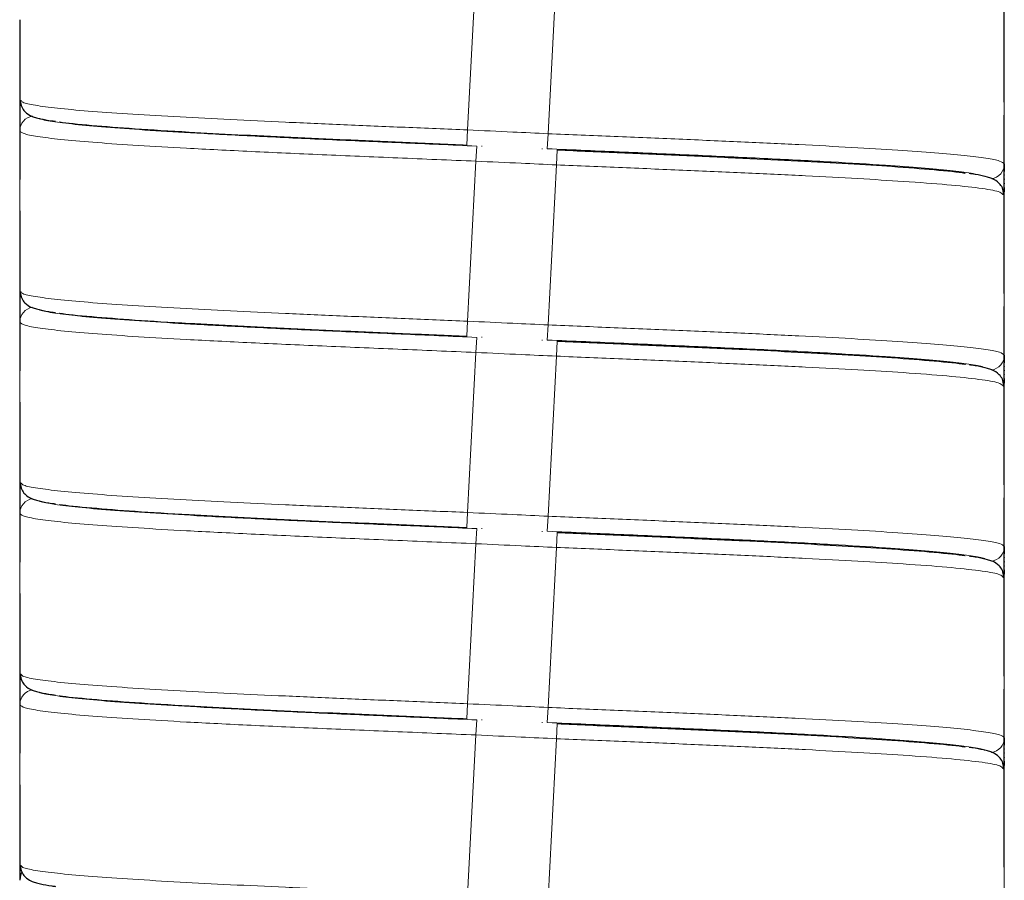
# Model space of a CAD drawing. Header units: millimetres. Extents: x 5 to 418, y 2 to 292.
# Tile 15 of 43: x 118 to 143, y 200 to 222. Entities that reach past the tile are written whole.
import ezdxf

# ---------------------------------------------------------------- set-up
doc = ezdxf.new("R2010")
doc.units = ezdxf.units.MM

msp = doc.modelspace()

# ---------------------------------------------------------------- linework, layer by layer
at = {"color": 7, "linetype": 'Continuous', "lineweight": 18}
for p, q in [((129.677, 223.0381), (129.4698, 219.0635)), ((131.677, 222.9455), (131.4698, 218.9709)), ((142.8009, 220.2077), (142.8009, 218.2204)), ((118.3459, 219.82), (118.3459, 219.7283)), ((118.3459, 219.0386), (118.3459, 217.0513)), ((129.4698, 219.0635), (129.4503, 218.689)), ((131.4698, 218.9709), (131.4503, 218.5964)), ((129.6965, 218.6626), (129.677, 218.2881)), ((129.8234, 218.6727), (129.8234, 218.6562)), ((131.3234, 218.6028), (131.3234, 218.5863)), ((131.6965, 218.57), (131.677, 218.1955)), ((129.677, 218.2881), (129.4698, 214.3135)), ((131.677, 218.1955), (131.4698, 214.2209)), ((142.8009, 217.5286), (142.8009, 217.4389)), ((142.8009, 215.4577), (142.8009, 213.4704)), ((118.3459, 215.07), (118.3459, 214.9783)), ((118.3459, 214.2886), (118.3459, 212.3013)), ((129.4698, 214.3135), (129.4503, 213.939)), ((131.4698, 214.2209), (131.4503, 213.8464)), ((129.6965, 213.9126), (129.677, 213.5381)), ((129.8234, 213.9227), (129.8234, 213.9062)), ((131.3234, 213.8528), (131.3234, 213.8363)), ((131.6965, 213.82), (131.677, 213.4455)), ((129.677, 213.5381), (129.4698, 209.5635)), ((131.677, 213.4455), (131.4698, 209.4709)), ((142.8009, 212.7786), (142.8009, 212.6889)), ((142.8009, 210.7077), (142.8009, 208.7204)), ((118.3459, 210.32), (118.3459, 210.2283)), ((118.3459, 209.5386), (118.3459, 207.5513)), ((129.4698, 209.5635), (129.4503, 209.189)), ((131.4698, 209.4709), (131.4503, 209.0964)), ((129.6965, 209.1626), (129.677, 208.7881)), ((129.8234, 209.1727), (129.8234, 209.1562)), ((131.3234, 209.1028), (131.3234, 209.0863)), ((131.6965, 209.07), (131.677, 208.6955)), ((129.677, 208.7881), (129.4698, 204.8135)), ((131.677, 208.6955), (131.4698, 204.7209)), ((142.8009, 208.0286), (142.8009, 207.9389)), ((142.8009, 205.9577), (142.8009, 203.9704)), ((118.3459, 205.57), (118.3459, 205.4783)), ((118.3459, 204.7886), (118.3459, 202.8013)), ((129.4698, 204.8135), (129.4503, 204.439)), ((131.4698, 204.7209), (131.4503, 204.3464)), ((129.6965, 204.4126), (129.677, 204.0381)), ((129.8234, 204.4227), (129.8234, 204.4062)), ((131.3234, 204.3528), (131.3234, 204.3363)), ((131.6965, 204.32), (131.677, 203.9455)), ((129.677, 204.0381), (129.4698, 200.0635)), ((131.677, 203.9455), (131.4698, 199.9709)), ((142.8009, 203.2786), (142.8009, 203.1889)), ((142.8009, 201.2077), (142.8009, 199.2204)), ((118.3459, 200.82), (118.3459, 200.7814))]:
    msp.add_line(p, q, dxfattribs=at)
at = {"color": 7, "linetype": 'Continuous', "lineweight": 25}
for p, q in [((118.3459, 219.7283), (118.3459, 219.6249)), ((118.3498, 219.8112), (118.3833, 219.7874)), ((118.3459, 219.5344), (118.3459, 219.5193)), ((118.3459, 219.4258), (118.3459, 219.4149)), ((118.3459, 219.3244), (118.3459, 219.3137)), ((142.8009, 218.2204), (142.8009, 218.0325)), ((142.8009, 217.945), (142.8009, 217.9378)), ((142.8009, 217.8473), (142.8009, 217.8321)), ((142.8009, 217.7387), (142.8009, 217.7278)), ((142.7558, 217.4716), (142.7963, 217.4478)), ((142.8009, 217.6373), (142.8009, 217.6216)), ((118.3459, 217.0513), (118.3459, 217.0513)), ((118.3459, 214.9783), (118.3459, 214.8749)), ((118.3498, 215.0612), (118.3833, 215.0374)), ((118.3459, 214.7844), (118.3459, 214.7693)), ((118.3459, 214.6758), (118.3459, 214.6649)), ((142.8009, 213.4704), (142.8009, 213.2825)), ((142.8009, 213.195), (142.8009, 213.1878)), ((142.8009, 213.0973), (142.8009, 213.0821)), ((142.8009, 212.9887), (142.8009, 212.9778)), ((142.7558, 212.7216), (142.7963, 212.6978)), ((118.3459, 212.3013), (118.3459, 212.3013)), ((118.3459, 210.2283), (118.3459, 210.1249)), ((118.3498, 210.3112), (118.3833, 210.2874)), ((118.3459, 210.0344), (118.3459, 210.0193)), ((118.3459, 209.9258), (118.3459, 209.9149)), ((118.3459, 209.8244), (118.3459, 209.8168)), ((142.8009, 208.7204), (142.8009, 208.5325)), ((142.8009, 208.445), (142.8009, 208.4378)), ((142.8009, 208.3473), (142.8009, 208.3321)), ((142.8009, 208.2387), (142.8009, 208.2278)), ((142.8009, 208.1373), (142.8009, 208.1216)), ((142.7558, 207.9716), (142.7963, 207.9478)), ((118.3459, 207.5513), (118.3459, 207.5513)), ((118.3459, 205.4783), (118.3459, 205.3749)), ((118.3498, 205.5612), (118.3833, 205.5374)), ((118.3459, 205.2844), (118.3459, 205.2693)), ((118.3459, 205.1758), (118.3459, 205.1649)), ((118.3459, 205.0744), (118.3459, 205.0637)), ((142.8009, 203.9704), (142.8009, 203.7825)), ((142.8009, 203.695), (142.8009, 203.6878)), ((142.8009, 203.5973), (142.8009, 203.5821)), ((142.8009, 203.4887), (142.8009, 203.4778)), ((142.7558, 203.2216), (142.7963, 203.1978)), ((118.3459, 202.8013), (118.3459, 202.8013)), ((118.3458, 200.823), (118.3458, 200.4375)), ((118.3498, 200.8112), (118.3833, 200.7874))]:
    msp.add_line(p, q, dxfattribs=at)
at = {"color": 7, "linetype": 'Continuous', "lineweight": 25, "flags": 128}
msp.add_lwpolyline([(118.3676, 200.5547), (118.3531, 200.5024), (118.3459, 200.4293)], dxfattribs=at)
at = {"color": 7, "linetype": 'Continuous', "lineweight": 18}
for centre, start, end in [((118.7206, 219.0383), 98.82754, 179.96529), ((142.4262, 218.2207), 279.0323, 359.96539), ((118.7206, 214.2883), 98.82754, 179.96529), ((142.4262, 213.4707), 279.0323, 359.96539), ((118.7206, 209.5383), 98.82754, 179.96529), ((142.4262, 208.7207), 279.0323, 359.96539), ((118.7206, 204.7883), 98.82754, 179.96529), ((142.4262, 203.9707), 279.0323, 359.96539)]:
    msp.add_arc(centre, 0.3747, start, end, dxfattribs=at)
at = {"color": 7, "linetype": 'Continuous', "lineweight": 25}
for points, knots in [([(142.8009, 220.2077), (142.8009, 220.5394), (142.8009, 221.2027), (142.801, 221.8662), (142.8011, 222.198)], [0, 0, 0, 0, 0.4999691, 1, 1, 1, 1]), ([(118.3459, 221.8013), (118.3459, 221.4696), (118.3459, 220.8062), (118.3458, 220.1428), (118.3458, 219.811)], [0, 0, 0, 0, 0.4999701, 1, 1, 1, 1]), ([(142.8009, 219.7524), (142.8009, 219.8364), (142.8009, 220.0256), (142.8009, 220.1426), (142.8009, 220.2077)], [0, 0, 0, 0, 0.4441331, 1, 1, 1, 1]), ([(118.3458, 219.823), (118.3458, 219.4912), (118.3459, 218.8277), (118.3459, 218.1644), (118.3459, 217.8327)], [0, 0, 0, 0, 0.5000309, 1, 1, 1, 1]), ([(118.3567, 219.7865), (118.366, 219.7336), (118.3845, 219.627), (118.504, 219.4755), (118.6405, 219.4053), (118.7261, 219.3776), (118.899, 219.3314), (119.0561, 219.3012), (119.2069, 219.2817), (119.2376, 219.2777)], [0, 0, 0, 0, 0.0732787, 0.1476427, 0.3007224, 0.4628476, 0.6204139, 0.9226476, 1, 1, 1, 1]), ([(142.8011, 217.436), (142.801, 217.7678), (142.8009, 218.4312), (142.8009, 219.0946), (142.8009, 219.4263)], [0, 0, 0, 0, 0.5000299, 1, 1, 1, 1]), ([(118.3459, 219.2262), (118.3459, 219.2162), (118.3459, 219.145), (118.3459, 219.0878), (118.3459, 219.0386)], [0, 0, 0, 0, 0.1408325, 1, 1, 1, 1]), ([(119.3315, 219.2647), (119.3352, 219.264), (119.4962, 219.2343), (120.1086, 219.1767), (121.1656, 219.0935), (122.4243, 219.0164), (123.7427, 218.9456), (125.0644, 218.8817), (126.4736, 218.8178), (127.9438, 218.7538), (128.9483, 218.7106), (129.4503, 218.689)], [0, 0, 0, 0, 0.0033595, 0.1468874, 0.2907931, 0.434163, 0.5472379, 0.6602841, 0.7728846, 0.886482, 1, 1, 1, 1]), ([(131.6965, 218.57), (132.2266, 218.5472), (133.2852, 218.5018), (134.8378, 218.4339), (136.3185, 218.3664), (137.701, 218.2982), (138.9471, 218.2293), (140.1108, 218.1561), (141.0805, 218.0783), (141.6721, 218.0219), (141.827, 217.993), (141.8293, 217.9925)], [0, 0, 0, 0, 0.1195124, 0.2386328, 0.3585044, 0.4774653, 0.5973759, 0.7164149, 0.8574346, 0.9977969, 1, 1, 1, 1]), ([(142.7901, 217.4725), (142.7809, 217.5252), (142.7625, 217.6313), (142.6438, 217.7826), (142.5065, 217.8537), (142.4204, 217.8815), (142.2464, 217.9278), (142.0947, 217.9572), (141.9518, 217.9758), (141.9287, 217.9787)], [0, 0, 0, 0, 0.0741163, 0.1495201, 0.3053763, 0.4714424, 0.6333049, 0.9407652, 1, 1, 1, 1]), ([(142.8009, 217.6185), (142.8009, 217.6112), (142.8009, 217.5773), (142.8009, 217.55), (142.8009, 217.5286)], [0, 0, 0, 0, 0.2170636, 1, 1, 1, 1]), ([(142.8009, 215.4577), (142.8009, 215.7894), (142.8009, 216.4527), (142.801, 217.1162), (142.8011, 217.448)], [0, 0, 0, 0, 0.4999691, 1, 1, 1, 1]), ([(118.3459, 217.0513), (118.3459, 216.7196), (118.3459, 216.0562), (118.3458, 215.3928), (118.3458, 215.061)], [0, 0, 0, 0, 0.4999701, 1, 1, 1, 1]), ([(142.8009, 215.0024), (142.8009, 215.0864), (142.8009, 215.2756), (142.8009, 215.3926), (142.8009, 215.4577)], [0, 0, 0, 0, 0.4441331, 1, 1, 1, 1]), ([(118.3458, 215.073), (118.3458, 214.7412), (118.3459, 214.0777), (118.3459, 213.4144), (118.3459, 213.0827)], [0, 0, 0, 0, 0.5000309, 1, 1, 1, 1]), ([(118.3567, 215.0365), (118.366, 214.9836), (118.3845, 214.877), (118.504, 214.7255), (118.6405, 214.6553), (118.7261, 214.6276), (118.899, 214.5814), (119.0561, 214.5512), (119.2069, 214.5317), (119.2376, 214.5277)], [0, 0, 0, 0, 0.0732787, 0.1476427, 0.3007224, 0.4628476, 0.6204139, 0.9226476, 1, 1, 1, 1]), ([(118.3459, 214.5774), (118.3459, 214.5325), (118.3459, 214.4254), (118.3459, 214.3389), (118.3459, 214.2886)], [0, 0, 0, 0, 0.4190024, 1, 1, 1, 1]), ([(119.3315, 214.5147), (119.3352, 214.514), (119.4962, 214.4843), (120.1086, 214.4267), (121.1656, 214.3435), (122.4243, 214.2664), (123.7427, 214.1956), (125.0644, 214.1317), (126.4736, 214.0678), (127.9438, 214.0038), (128.9483, 213.9606), (129.4503, 213.939)], [0, 0, 0, 0, 0.0033595, 0.1468874, 0.2907931, 0.434163, 0.5472379, 0.6602841, 0.7728846, 0.886482, 1, 1, 1, 1]), ([(142.8011, 212.686), (142.801, 213.0178), (142.8009, 213.6812), (142.8009, 214.3446), (142.8009, 214.6763)], [0, 0, 0, 0, 0.5000299, 1, 1, 1, 1]), ([(131.6965, 213.82), (132.2266, 213.7972), (133.2852, 213.7518), (134.8378, 213.6839), (136.3185, 213.6164), (137.701, 213.5482), (138.9471, 213.4793), (140.1108, 213.4061), (141.0805, 213.3283), (141.6721, 213.2719), (141.827, 213.243), (141.8293, 213.2425)], [0, 0, 0, 0, 0.1195124, 0.2386328, 0.3585044, 0.4774653, 0.5973759, 0.7164149, 0.8574346, 0.9977969, 1, 1, 1, 1]), ([(142.7901, 212.7225), (142.7809, 212.7752), (142.7625, 212.8813), (142.6438, 213.0326), (142.5065, 213.1037), (142.4204, 213.1315), (142.2464, 213.1778), (142.0947, 213.2072), (141.9518, 213.2258), (141.9287, 213.2287)], [0, 0, 0, 0, 0.0741163, 0.1495201, 0.3053763, 0.4714424, 0.6333049, 0.9407652, 1, 1, 1, 1]), ([(142.8009, 212.8873), (142.8009, 212.8735), (142.8009, 212.8329), (142.8009, 212.8002), (142.8009, 212.7786)], [0, 0, 0, 0, 0.34047827, 1, 1, 1, 1]), ([(142.8009, 210.7077), (142.8009, 211.0394), (142.8009, 211.7027), (142.801, 212.3662), (142.8011, 212.698)], [0, 0, 0, 0, 0.4999691, 1, 1, 1, 1]), ([(118.3459, 212.3013), (118.3459, 211.9696), (118.3459, 211.3062), (118.3458, 210.6428), (118.3458, 210.311)], [0, 0, 0, 0, 0.4999701, 1, 1, 1, 1]), ([(142.8009, 210.2524), (142.8009, 210.3364), (142.8009, 210.5256), (142.8009, 210.6426), (142.8009, 210.7077)], [0, 0, 0, 0, 0.4441331, 1, 1, 1, 1]), ([(118.3458, 210.323), (118.3458, 209.9912), (118.3459, 209.3277), (118.3459, 208.6644), (118.3459, 208.3327)], [0, 0, 0, 0, 0.5000309, 1, 1, 1, 1]), ([(118.3567, 210.2865), (118.366, 210.2336), (118.3845, 210.127), (118.504, 209.9755), (118.6405, 209.9053), (118.7261, 209.8776), (118.899, 209.8314), (119.0561, 209.8012), (119.2069, 209.7817), (119.2376, 209.7777)], [0, 0, 0, 0, 0.0732787, 0.1476427, 0.3007224, 0.4628476, 0.6204139, 0.9226476, 1, 1, 1, 1]), ([(142.8011, 207.936), (142.801, 208.2678), (142.8009, 208.9312), (142.8009, 209.5946), (142.8009, 209.9263)], [0, 0, 0, 0, 0.5000299, 1, 1, 1, 1]), ([(118.3459, 209.7293), (118.3459, 209.7182), (118.3459, 209.646), (118.3459, 209.5878), (118.3459, 209.5386)], [0, 0, 0, 0, 0.1532648, 1, 1, 1, 1]), ([(119.3315, 209.7647), (119.3352, 209.764), (119.4962, 209.7343), (120.1086, 209.6767), (121.1656, 209.5935), (122.4243, 209.5164), (123.7427, 209.4456), (125.0644, 209.3817), (126.4736, 209.3178), (127.9438, 209.2538), (128.9483, 209.2106), (129.4503, 209.189)], [0, 0, 0, 0, 0.0033595, 0.1468874, 0.2907931, 0.434163, 0.5472379, 0.6602841, 0.7728846, 0.886482, 1, 1, 1, 1]), ([(131.6965, 209.07), (132.2266, 209.0472), (133.2852, 209.0018), (134.8378, 208.9339), (136.3185, 208.8664), (137.701, 208.7982), (138.9471, 208.7293), (140.1108, 208.6561), (141.0805, 208.5783), (141.6721, 208.5219), (141.827, 208.493), (141.8293, 208.4925)], [0, 0, 0, 0, 0.1195124, 0.2386328, 0.3585044, 0.4774653, 0.5973759, 0.7164149, 0.8574346, 0.9977969, 1, 1, 1, 1]), ([(142.7901, 207.9725), (142.7809, 208.0252), (142.7625, 208.1313), (142.6438, 208.2826), (142.5065, 208.3537), (142.4204, 208.3815), (142.2464, 208.4278), (142.0947, 208.4572), (141.9518, 208.4758), (141.9287, 208.4787)], [0, 0, 0, 0, 0.0741163, 0.1495201, 0.3053763, 0.4714424, 0.6333049, 0.9407652, 1, 1, 1, 1]), ([(142.8009, 208.1185), (142.8009, 208.1112), (142.8009, 208.0773), (142.8009, 208.05), (142.8009, 208.0286)], [0, 0, 0, 0, 0.2170636, 1, 1, 1, 1]), ([(142.8009, 205.9577), (142.8009, 206.2894), (142.8009, 206.9527), (142.801, 207.6162), (142.8011, 207.948)], [0, 0, 0, 0, 0.4999691, 1, 1, 1, 1]), ([(118.3459, 207.5513), (118.3459, 207.2196), (118.3459, 206.5562), (118.3458, 205.8928), (118.3458, 205.561)], [0, 0, 0, 0, 0.4999701, 1, 1, 1, 1]), ([(142.8009, 205.5024), (142.8009, 205.5864), (142.8009, 205.7756), (142.8009, 205.8926), (142.8009, 205.9577)], [0, 0, 0, 0, 0.444133, 1, 1, 1, 1]), ([(118.3458, 205.573), (118.3458, 205.2412), (118.3459, 204.5777), (118.3459, 203.9144), (118.3459, 203.5827)], [0, 0, 0, 0, 0.5000309, 1, 1, 1, 1]), ([(118.3567, 205.5365), (118.366, 205.4836), (118.3845, 205.377), (118.504, 205.2255), (118.6405, 205.1553), (118.7261, 205.1276), (118.899, 205.0814), (119.0561, 205.0512), (119.2069, 205.0317), (119.2376, 205.0277)], [0, 0, 0, 0, 0.0732787, 0.1476427, 0.3007224, 0.4628476, 0.6204139, 0.9226476, 1, 1, 1, 1]), ([(118.3459, 204.9762), (118.3459, 204.9662), (118.3459, 204.895), (118.3459, 204.8378), (118.3459, 204.7886)], [0, 0, 0, 0, 0.14083259, 1, 1, 1, 1]), ([(119.3315, 205.0147), (119.3352, 205.014), (119.4962, 204.9843), (120.1086, 204.9267), (121.1656, 204.8435), (122.4243, 204.7664), (123.7427, 204.6956), (125.0644, 204.6317), (126.4736, 204.5678), (127.9438, 204.5038), (128.9483, 204.4606), (129.4503, 204.439)], [0, 0, 0, 0, 0.0033595, 0.14688737, 0.29079314, 0.43416298, 0.54723789, 0.66028408, 0.77288456, 0.88648204, 1, 1, 1, 1]), ([(142.8011, 203.186), (142.801, 203.5178), (142.8009, 204.1812), (142.8009, 204.8446), (142.8009, 205.1763)], [0, 0, 0, 0, 0.5000299, 1, 1, 1, 1]), ([(131.6965, 204.32), (132.2266, 204.2972), (133.2852, 204.2518), (134.8378, 204.1839), (136.3185, 204.1164), (137.701, 204.0482), (138.9471, 203.9793), (140.1108, 203.9061), (141.0805, 203.8283), (141.6721, 203.7719), (141.827, 203.743), (141.8293, 203.7425)], [0, 0, 0, 0, 0.1195124, 0.2386328, 0.3585044, 0.4774653, 0.5973759, 0.7164149, 0.8574346, 0.9977969, 1, 1, 1, 1]), ([(142.7901, 203.2225), (142.7809, 203.2752), (142.7625, 203.3813), (142.6438, 203.5326), (142.5065, 203.6037), (142.4204, 203.6315), (142.2464, 203.6778), (142.0947, 203.7072), (141.9518, 203.7258), (141.9287, 203.7287)], [0, 0, 0, 0, 0.0741163, 0.1495201, 0.3053763, 0.4714424, 0.6333049, 0.9407652, 1, 1, 1, 1]), ([(142.8009, 203.3873), (142.8009, 203.3735), (142.8009, 203.3329), (142.8009, 203.3002), (142.8009, 203.2786)], [0, 0, 0, 0, 0.3404783, 1, 1, 1, 1]), ([(142.8009, 201.2077), (142.8009, 201.5394), (142.8009, 202.2027), (142.801, 202.8662), (142.8011, 203.198)], [0, 0, 0, 0, 0.4999691, 1, 1, 1, 1]), ([(118.3459, 202.8013), (118.3459, 202.4696), (118.3459, 201.8062), (118.3458, 201.1428), (118.3458, 200.811)], [0, 0, 0, 0, 0.4999701, 1, 1, 1, 1]), ([(142.8009, 200.7524), (142.8009, 200.8364), (142.8009, 201.0256), (142.8009, 201.1426), (142.8009, 201.2077)], [0, 0, 0, 0, 0.4441331, 1, 1, 1, 1]), ([(118.3567, 200.7865), (118.366, 200.7336), (118.3845, 200.627), (118.504, 200.4755), (118.6405, 200.4053), (118.7261, 200.3776), (118.899, 200.3314), (119.0561, 200.3012), (119.2069, 200.2817), (119.2376, 200.2777)], [0, 0, 0, 0, 0.0732787, 0.1476427, 0.3007224, 0.4628476, 0.6204139, 0.9226476, 1, 1, 1, 1]), ([(118.4025, 200.6237), (118.3963, 200.6151), (118.3727, 200.5819), (118.3511, 200.5148), (118.3469, 200.4569), (118.3448, 200.4289)], [0, 0, 0, 0, 0.1543022, 0.5911642, 1, 1, 1, 1]), ([(118.3459, 200.7814), (118.3459, 200.7279), (118.3459, 200.6226), (118.3459, 200.493), (118.3459, 200.4293)], [0, 0, 0, 0, 0.50820462, 1, 1, 1, 1])]:
    msp.add_open_spline(points, degree=3, knots=knots, dxfattribs=at)
at = {"color": 7, "linetype": 'Continuous', "lineweight": 18}
for points, knots in [([(118.3833, 219.7874), (118.3974, 219.771), (118.4332, 219.7296), (118.7617, 219.6662), (119.3299, 219.5939), (120.1287, 219.5232), (121.1252, 219.4543), (122.2828, 219.3863), (123.5619, 219.3201), (124.9303, 219.2562), (126.3894, 219.1922), (127.9112, 219.1284), (128.9504, 219.0851), (129.4698, 219.0635)], [0, 0, 0, 0, 0.062393, 0.1585692, 0.2553712, 0.3514337, 0.4482679, 0.5443938, 0.6354426, 0.7264666, 0.8171304, 0.908596, 1, 1, 1, 1]), ([(118.8328, 219.3502), (118.8393, 219.3461), (118.8854, 219.3169), (119.1956, 219.2653), (119.7652, 219.193), (120.5686, 219.1223), (121.5571, 219.0534), (122.7899, 218.98), (124.2687, 218.903), (125.9865, 218.8235), (127.8134, 218.7432), (129.0684, 218.6895), (129.6965, 218.6626)], [0, 0, 0, 0, 0.0165224, 0.1174418, 0.2189988, 0.3197841, 0.4213751, 0.5222291, 0.6417042, 0.7606265, 0.8801916, 1, 1, 1, 1]), ([(118.3459, 219.0386), (118.374, 219.0133), (118.4299, 218.9628), (118.819, 218.8907), (119.4191, 218.8186), (120.2434, 218.7478), (121.2644, 218.6789), (122.5369, 218.6055), (124.0647, 218.5286), (125.8401, 218.449), (127.729, 218.3687), (129.0272, 218.315), (129.677, 218.2881)], [0, 0, 0, 0, 0.093344, 0.1863764, 0.2800027, 0.3729138, 0.4665712, 0.5595435, 0.6696893, 0.7793225, 0.8895492, 1, 1, 1, 1]), ([(129.4698, 219.0635), (129.8432, 219.0461), (130.5098, 219.0151), (131.1765, 218.9844), (131.4698, 218.9709)], [0, 0, 0, 0, 0.5600009, 1, 1, 1, 1]), ([(131.4698, 218.9709), (132.0188, 218.9481), (133.1147, 218.9026), (134.7289, 218.8348), (136.2729, 218.7672), (137.7193, 218.6991), (139.0309, 218.6302), (140.1631, 218.5624), (141.0991, 218.4957), (141.8367, 218.4288), (142.3751, 218.3604), (142.7251, 218.2925), (142.7756, 218.2445), (142.8009, 218.2204)], [0, 0, 0, 0, 0.093334, 0.1863401, 0.2799504, 0.3728454, 0.4664851, 0.5594387, 0.6474846, 0.7355017, 0.8231725, 0.9116171, 1, 1, 1, 1]), ([(131.4503, 218.5964), (132.0866, 218.5692), (133.3596, 218.5147), (135.2142, 218.4331), (136.9576, 218.3521), (138.533, 218.2695), (139.7988, 218.1925), (140.7681, 218.1212), (141.4872, 218.0544), (141.9983, 217.9859), (142.277, 217.9374), (142.3186, 217.9098), (142.3243, 217.906)], [0, 0, 0, 0, 0.1208761, 0.2418484, 0.3626217, 0.4837133, 0.6043507, 0.6994992, 0.7946187, 0.8893657, 0.98495, 1, 1, 1, 1]), ([(129.677, 218.2881), (130.0503, 218.2707), (130.717, 218.2397), (131.3836, 218.209), (131.677, 218.1955)], [0, 0, 0, 0, 0.5600009, 1, 1, 1, 1]), ([(131.677, 218.1955), (132.2255, 218.1727), (133.3207, 218.1272), (134.9277, 218.0594), (136.461, 217.9919), (137.8925, 217.9237), (139.1856, 217.8548), (140.3848, 217.7816), (141.4237, 217.7039), (142.2146, 217.6193), (142.6824, 217.5428), (142.7343, 217.4923), (142.7558, 217.4716)], [0, 0, 0, 0, 0.0965414, 0.1927597, 0.2895909, 0.3856823, 0.482544, 0.5786959, 0.69261, 0.8059894, 0.9199843, 1, 1, 1, 1]), ([(118.3833, 215.0374), (118.3974, 215.021), (118.4332, 214.9796), (118.7617, 214.9162), (119.3299, 214.8439), (120.1287, 214.7732), (121.1252, 214.7043), (122.2828, 214.6363), (123.5619, 214.5701), (124.9303, 214.5062), (126.3894, 214.4422), (127.9112, 214.3784), (128.9504, 214.3351), (129.4698, 214.3135)], [0, 0, 0, 0, 0.062393, 0.1585692, 0.2553712, 0.3514337, 0.4482679, 0.5443938, 0.6354426, 0.7264666, 0.8171304, 0.908596, 1, 1, 1, 1]), ([(118.8328, 214.6002), (118.8393, 214.5961), (118.8854, 214.5669), (119.1956, 214.5153), (119.7652, 214.443), (120.5686, 214.3723), (121.5571, 214.3034), (122.7899, 214.23), (124.2687, 214.153), (125.9865, 214.0735), (127.8134, 213.9932), (129.0684, 213.9395), (129.6965, 213.9126)], [0, 0, 0, 0, 0.0165224, 0.1174418, 0.2189988, 0.3197841, 0.4213751, 0.5222291, 0.6417042, 0.7606265, 0.8801916, 1, 1, 1, 1]), ([(118.3459, 214.2886), (118.374, 214.2633), (118.4299, 214.2128), (118.819, 214.1407), (119.4191, 214.0686), (120.2434, 213.9978), (121.2644, 213.9289), (122.5369, 213.8555), (124.0647, 213.7786), (125.8401, 213.699), (127.729, 213.6187), (129.0272, 213.565), (129.677, 213.5381)], [0, 0, 0, 0, 0.093344, 0.1863764, 0.2800027, 0.3729138, 0.4665712, 0.5595435, 0.6696893, 0.7793225, 0.8895492, 1, 1, 1, 1]), ([(129.4698, 214.3135), (129.8432, 214.2961), (130.5098, 214.2651), (131.1765, 214.2344), (131.4698, 214.2209)], [0, 0, 0, 0, 0.5600009, 1, 1, 1, 1]), ([(131.4698, 214.2209), (132.0188, 214.1981), (133.1147, 214.1526), (134.7289, 214.0848), (136.2729, 214.0172), (137.7193, 213.9491), (139.0309, 213.8802), (140.1631, 213.8124), (141.0991, 213.7457), (141.8367, 213.6788), (142.3751, 213.6104), (142.7251, 213.5425), (142.7756, 213.4945), (142.8009, 213.4704)], [0, 0, 0, 0, 0.093334, 0.1863401, 0.2799504, 0.3728454, 0.4664851, 0.5594387, 0.6474846, 0.7355017, 0.8231725, 0.9116171, 1, 1, 1, 1]), ([(131.4503, 213.8464), (132.0866, 213.8192), (133.3596, 213.7647), (135.2142, 213.6831), (136.9576, 213.6021), (138.533, 213.5195), (139.7988, 213.4425), (140.7681, 213.3712), (141.4872, 213.3044), (141.9983, 213.2359), (142.277, 213.1874), (142.3186, 213.1598), (142.3243, 213.156)], [0, 0, 0, 0, 0.1208761, 0.2418484, 0.3626217, 0.4837133, 0.6043507, 0.6994992, 0.7946187, 0.8893657, 0.98495, 1, 1, 1, 1]), ([(129.677, 213.5381), (130.0503, 213.5207), (130.717, 213.4897), (131.3836, 213.459), (131.677, 213.4455)], [0, 0, 0, 0, 0.5600009, 1, 1, 1, 1]), ([(131.677, 213.4455), (132.2255, 213.4227), (133.3207, 213.3772), (134.9277, 213.3094), (136.461, 213.2419), (137.8925, 213.1737), (139.1856, 213.1048), (140.3848, 213.0316), (141.4237, 212.9539), (142.2146, 212.8693), (142.6824, 212.7928), (142.7343, 212.7423), (142.7558, 212.7216)], [0, 0, 0, 0, 0.0965414, 0.1927597, 0.2895909, 0.3856823, 0.482544, 0.5786959, 0.69261, 0.8059894, 0.9199843, 1, 1, 1, 1]), ([(118.3833, 210.2874), (118.3974, 210.271), (118.4332, 210.2296), (118.7617, 210.1662), (119.3299, 210.0939), (120.1287, 210.0232), (121.1252, 209.9543), (122.2828, 209.8863), (123.5619, 209.8201), (124.9303, 209.7562), (126.3894, 209.6922), (127.9112, 209.6284), (128.9504, 209.5851), (129.4698, 209.5635)], [0, 0, 0, 0, 0.062393, 0.1585692, 0.2553712, 0.3514337, 0.4482679, 0.5443938, 0.6354426, 0.7264666, 0.8171304, 0.908596, 1, 1, 1, 1]), ([(118.8328, 209.8502), (118.8393, 209.8461), (118.8854, 209.8169), (119.1956, 209.7653), (119.7652, 209.693), (120.5686, 209.6223), (121.5571, 209.5534), (122.7899, 209.48), (124.2687, 209.403), (125.9865, 209.3235), (127.8134, 209.2432), (129.0684, 209.1895), (129.6965, 209.1626)], [0, 0, 0, 0, 0.0165224, 0.1174418, 0.2189988, 0.3197841, 0.4213751, 0.5222291, 0.6417042, 0.7606265, 0.8801916, 1, 1, 1, 1]), ([(118.3459, 209.5386), (118.374, 209.5133), (118.4299, 209.4628), (118.819, 209.3907), (119.4191, 209.3186), (120.2434, 209.2478), (121.2644, 209.1789), (122.5369, 209.1055), (124.0647, 209.0286), (125.8401, 208.949), (127.729, 208.8687), (129.0272, 208.815), (129.677, 208.7881)], [0, 0, 0, 0, 0.093344, 0.1863764, 0.2800027, 0.3729138, 0.4665712, 0.5595435, 0.6696893, 0.7793225, 0.8895492, 1, 1, 1, 1]), ([(129.4698, 209.5635), (129.8432, 209.5461), (130.5098, 209.5151), (131.1765, 209.4844), (131.4698, 209.4709)], [0, 0, 0, 0, 0.5600009, 1, 1, 1, 1]), ([(131.4698, 209.4709), (132.0188, 209.4481), (133.1147, 209.4026), (134.7289, 209.3348), (136.2729, 209.2672), (137.7193, 209.1991), (139.0309, 209.1302), (140.1631, 209.0624), (141.0991, 208.9957), (141.8367, 208.9288), (142.3751, 208.8604), (142.7251, 208.7925), (142.7756, 208.7445), (142.8009, 208.7204)], [0, 0, 0, 0, 0.093334, 0.1863401, 0.2799504, 0.3728454, 0.4664851, 0.5594387, 0.6474846, 0.7355017, 0.8231725, 0.9116171, 1, 1, 1, 1]), ([(131.4503, 209.0964), (132.0866, 209.0692), (133.3596, 209.0147), (135.2142, 208.9331), (136.9576, 208.8521), (138.533, 208.7695), (139.7988, 208.6925), (140.7681, 208.6212), (141.4872, 208.5544), (141.9983, 208.4859), (142.277, 208.4374), (142.3186, 208.4098), (142.3243, 208.406)], [0, 0, 0, 0, 0.1208761, 0.2418484, 0.3626217, 0.4837133, 0.6043507, 0.6994992, 0.7946187, 0.8893657, 0.98495, 1, 1, 1, 1]), ([(129.677, 208.7881), (130.0503, 208.7707), (130.717, 208.7397), (131.3836, 208.709), (131.677, 208.6955)], [0, 0, 0, 0, 0.5600009, 1, 1, 1, 1]), ([(131.677, 208.6955), (132.2255, 208.6727), (133.3207, 208.6272), (134.9277, 208.5594), (136.461, 208.4919), (137.8925, 208.4237), (139.1856, 208.3548), (140.3848, 208.2816), (141.4237, 208.2039), (142.2146, 208.1193), (142.6824, 208.0428), (142.7343, 207.9923), (142.7558, 207.9716)], [0, 0, 0, 0, 0.0965414, 0.1927597, 0.2895909, 0.3856823, 0.482544, 0.5786959, 0.69261, 0.8059894, 0.9199843, 1, 1, 1, 1]), ([(118.3833, 205.5374), (118.3974, 205.521), (118.4332, 205.4796), (118.7617, 205.4162), (119.3299, 205.3439), (120.1287, 205.2732), (121.1252, 205.2043), (122.2828, 205.1363), (123.5619, 205.0701), (124.9303, 205.0062), (126.3894, 204.9422), (127.9112, 204.8784), (128.9504, 204.8351), (129.4698, 204.8135)], [0, 0, 0, 0, 0.062393, 0.1585692, 0.2553712, 0.3514337, 0.4482679, 0.5443938, 0.6354426, 0.7264666, 0.8171304, 0.908596, 1, 1, 1, 1]), ([(118.8328, 205.1002), (118.8393, 205.0961), (118.8854, 205.0669), (119.1956, 205.0153), (119.7652, 204.943), (120.5686, 204.8723), (121.5571, 204.8034), (122.7899, 204.73), (124.2687, 204.653), (125.9865, 204.5735), (127.8134, 204.4932), (129.0684, 204.4395), (129.6965, 204.4126)], [0, 0, 0, 0, 0.0165224, 0.1174418, 0.2189988, 0.3197841, 0.4213751, 0.5222291, 0.6417042, 0.7606265, 0.8801916, 1, 1, 1, 1]), ([(118.3459, 204.7886), (118.374, 204.7633), (118.4299, 204.7128), (118.819, 204.6407), (119.4191, 204.5686), (120.2434, 204.4978), (121.2644, 204.4289), (122.5369, 204.3555), (124.0647, 204.2786), (125.8401, 204.199), (127.729, 204.1187), (129.0272, 204.065), (129.677, 204.0381)], [0, 0, 0, 0, 0.093344, 0.1863764, 0.2800027, 0.3729138, 0.4665712, 0.5595435, 0.6696893, 0.7793225, 0.8895492, 1, 1, 1, 1]), ([(129.4698, 204.8135), (129.8432, 204.7961), (130.5098, 204.7651), (131.1765, 204.7344), (131.4698, 204.7209)], [0, 0, 0, 0, 0.5600009, 1, 1, 1, 1]), ([(131.4698, 204.7209), (132.0188, 204.6981), (133.1147, 204.6526), (134.7289, 204.5848), (136.2729, 204.5172), (137.7193, 204.4491), (139.0309, 204.3802), (140.1631, 204.3124), (141.0991, 204.2457), (141.8367, 204.1788), (142.3751, 204.1104), (142.7251, 204.0425), (142.7756, 203.9945), (142.8009, 203.9704)], [0, 0, 0, 0, 0.093334, 0.1863401, 0.2799504, 0.3728454, 0.4664851, 0.5594387, 0.6474846, 0.7355017, 0.8231725, 0.9116171, 1, 1, 1, 1]), ([(131.4503, 204.3464), (132.0866, 204.3192), (133.3596, 204.2647), (135.2142, 204.1831), (136.9576, 204.1021), (138.533, 204.0195), (139.7988, 203.9425), (140.7681, 203.8712), (141.4872, 203.8044), (141.9983, 203.7359), (142.277, 203.6874), (142.3186, 203.6598), (142.3243, 203.656)], [0, 0, 0, 0, 0.1208761, 0.2418484, 0.3626217, 0.4837133, 0.6043507, 0.6994992, 0.7946187, 0.8893657, 0.98495, 1, 1, 1, 1]), ([(129.677, 204.0381), (130.0503, 204.0207), (130.717, 203.9897), (131.3836, 203.959), (131.677, 203.9455)], [0, 0, 0, 0, 0.5600009, 1, 1, 1, 1]), ([(131.677, 203.9455), (132.2255, 203.9227), (133.3207, 203.8772), (134.9277, 203.8094), (136.461, 203.7419), (137.8925, 203.6737), (139.1856, 203.6048), (140.3848, 203.5316), (141.4237, 203.4539), (142.2146, 203.3693), (142.6824, 203.2928), (142.7343, 203.2423), (142.7558, 203.2216)], [0, 0, 0, 0, 0.09654138, 0.19275966, 0.28959091, 0.38568226, 0.48254404, 0.57869595, 0.69260997, 0.8059894, 0.91998431, 1, 1, 1, 1]), ([(118.3833, 200.7874), (118.3974, 200.771), (118.4332, 200.7296), (118.7617, 200.6662), (119.3299, 200.5939), (120.1287, 200.5232), (121.1252, 200.4543), (122.2828, 200.3863), (123.5619, 200.3201), (124.9303, 200.2562), (126.3894, 200.1922), (127.9112, 200.1284), (128.9504, 200.0851), (129.4698, 200.0635)], [0, 0, 0, 0, 0.062393, 0.1585692, 0.2553712, 0.3514337, 0.4482679, 0.5443938, 0.6354426, 0.7264666, 0.8171304, 0.908596, 1, 1, 1, 1])]:
    msp.add_open_spline(points, degree=3, knots=knots, dxfattribs=at)

doc.saveas('drawing.dxf')
